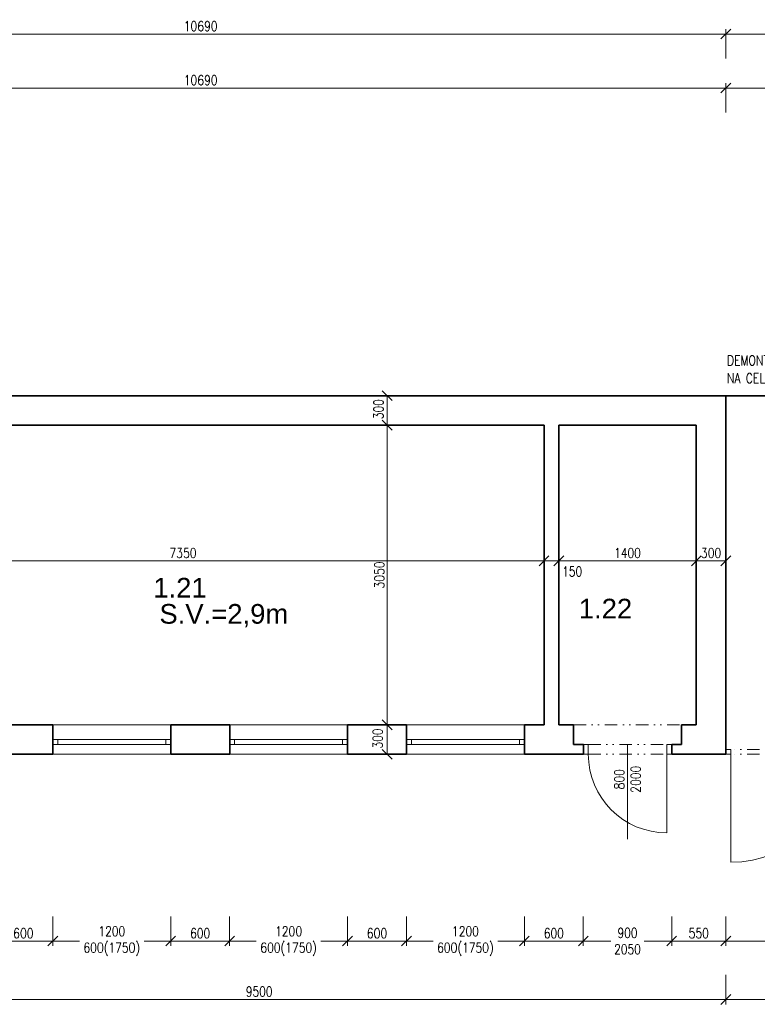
# Model space of a CAD drawing. Header units: millimetres. Extents: x -485339 to 286898, y -1189934 to 1602269.
# Tile 205 of 230: x 85558 to 93066, y -674773 to -664749. Entities that reach past the tile are written whole.
import ezdxf

# ---------------------------------------------------------------- set-up
doc = ezdxf.new("R2010")
doc.units = ezdxf.units.MM
doc.header["$LTSCALE"] = 10
doc.linetypes.add('DĚLICÍ2', pattern=[15.875, 6.35, -3.175, 0, -3.175, 0, -3.175])
doc.layers.get('Defpoints').update_dxf_attribs({"lineweight": 0})
doc.layers.add('BOUR_ČÁRY_OBRYS', color=7, linetype='Continuous', lineweight=35, true_color=0x4ccd32)
doc.layers.add('BOURÁNÍ_POPIS', color=7, linetype='Continuous', lineweight=18, true_color=0x4ccd32)
for name, color, linetype, lineweight in [('St__otvory_dveře', 40, 'Continuous', 18), ('St_kóty', 132, 'Continuous', 18), ('St_otvory_okna', 40, 'Continuous', 18), ('St_plocha_místnosti', 250, 'Continuous', 18), ('St_popis_otvory', 40, 'Continuous', 18), ('St_čáry_nad', 250, 'DĚLICÍ2', 18), ('St_čáry_obrys', 5, 'Continuous', 35), ('St_čáry_plné', 250, 'Continuous', 18)]:
    doc.layers.add(name, color=color, linetype=linetype, lineweight=lineweight)
doc.styles.add('Andy', font='arial.ttf')
doc.styles.get("Standard").update_dxf_attribs({"font": 'simplex.shx', "width": 0.8})
doc.linetypes.add('ZIGZAG', pattern='A,0.00254,-5.08,[131,ltypeshp.shx,S=5.08,R=0,X=-5.08,Y=0],-10.16,[131,ltypeshp.shx,S=5.08,R=180,X=5.08,Y=0],-5.08', length=20.32254)
doc.dimstyles.new('stavebníM50 vnitřní', dxfattribs={"dimtxt": 100, "dimasz": 100, "dimexe": 50, "dimexo": 100, "dimgap": 30, "dimtad": 1, "dimdec": 0, "dimtxsty": 'Standard', "dimblk": 'OBLIQUE', "dimcen": 2.5, "dimclrd": 256, "dimclre": 256, "dimclrt": 256, "dimadec": 0, "dimazin": 0, "dimtfac": 1, "dimtdec": 0, "dimtmove": 2, "dimatfit": 2, "dimldrblk": 'OBLIQUE', "dimfxl": 250, "dimfxlon": 1, "dimlwd": -1, "dimlwe": -1, "dimarcsym": 0})

# ---------------------------------------------------------------- blocks, each defined once
blk = doc.blocks.new('G$CC1796412')
at = {"layer": 'St__otvory_dveře', "color": 0, "ltscale": 2}
blk.add_lwpolyline([(850, 1), (850, 801)], dxfattribs=at)
at = {"layer": 'St__otvory_dveře', "ltscale": 2}
for points in [[(50, 0), (0, 0), (0, -100), (50, -100)], [(900, 1), (850, 1), (850, -99), (900, -99)]]:
    blk.add_lwpolyline(points, close=True, dxfattribs=at)
at = {"layer": 'St__otvory_dveře', "linetype": 'DĚLICÍ2', "ltscale": 2}
for points in [[(50, 0), (850, 1)], [(50, -100), (850, -99)]]:
    blk.add_lwpolyline(points, dxfattribs=at)
at = {"layer": 'St__otvory_dveře', "color": 0, "ltscale": 2}
blk.add_arc((850, 1), 800, 90, 180, dxfattribs=at)
blk = doc.blocks.new('G$C09EC9A76')
at = {"layer": 'St_otvory_okna', "ltscale": 2}
for points in [[(1200, 50), (0, 50), (0, 0), (1200, 0)], [(0, 50), (50, 50), (50, 0), (0, 0)], [(1200, 50), (1150, 50), (1150, 0), (1200, 0)]]:
    blk.add_lwpolyline(points, close=True, dxfattribs=at)
blk = doc.blocks.new('G$C96BA53D1')
at = {"layer": 'St__otvory_dveře', "ltscale": 2}
for points in [[(0, -50), (50, -50), (50, 0), (0, 0)], [(2250, -50), (2300, -50), (2300, 0), (2250, 0)]]:
    blk.add_lwpolyline(points, close=True, dxfattribs=at)
at = {"layer": 'St__otvory_dveře', "linetype": 'DĚLICÍ2', "ltscale": 2}
for points in [[(2250, 0), (50, 0)], [(2250, -50), (50, -50)]]:
    blk.add_lwpolyline(points, dxfattribs=at)
at = {"layer": 'St__otvory_dveře', "ltscale": 2}
for points in [[(50, -50), (50, -1150)], [(2250, -50), (2250, -1150)]]:
    blk.add_lwpolyline(points, dxfattribs=at)
for centre, start, end in [((50, -50), 270, 0), ((2250, -50), 180, 270)]:
    blk.add_arc(centre, 1100, start, end, dxfattribs=at)
blk = doc.blocks.new('_OBLIQUE')
at = {"color": 0, "linetype": 'ByBlock'}
blk.add_line((-0.5, -0.5), (0.5, 0.5), dxfattribs=at)
blk = doc.blocks.new('*D4729')
at = {"layer": 'Defpoints', "color": 0}
for p in [(87095, -671633), (87695, -671633), (87695, -674129)]:
    blk.add_point(p, dxfattribs=at)
at = {"layer": 'St_kóty'}
for p, q in [((87095, -673879), (87095, -674179)), ((87695, -673879), (87695, -674179)), ((87095, -674129), (87695, -674129))]:
    blk.add_line(p, q, dxfattribs=at)
at = {"layer": 'St_kóty', "linetype": 'ByBlock', "xscale": 100, "yscale": 100, "zscale": 100, "rotation": 180}
blk.add_blockref('_OBLIQUE', (87095, -674129), dxfattribs=at)
at = {"layer": 'St_kóty', "linetype": 'ByBlock', "xscale": 100, "yscale": 100, "zscale": 100}
blk.add_blockref('_OBLIQUE', (87695, -674129), dxfattribs=at)
at = {"layer": 'St_kóty', "insert": (87395, -674049), "char_height": 100, "attachment_point": 5}
blk.add_mtext('600', dxfattribs=at)
blk = doc.blocks.new('*D4730')
at = {"layer": 'Defpoints', "color": 0}
for p in [(87695, -671633), (88895, -671633), (88895, -674129)]:
    blk.add_point(p, dxfattribs=at)
at = {"layer": 'St_kóty'}
for p, q in [((87695, -673879), (87695, -674179)), ((88895, -673879), (88895, -674179)), ((87695, -674129), (87966, -674129)), ((88895, -674129), (88624, -674129))]:
    blk.add_line(p, q, dxfattribs=at)
at = {"layer": 'St_kóty', "linetype": 'ByBlock', "xscale": 100, "yscale": 100, "zscale": 100, "rotation": 180}
blk.add_blockref('_OBLIQUE', (87695, -674129), dxfattribs=at)
at = {"layer": 'St_kóty', "linetype": 'ByBlock', "xscale": 100, "yscale": 100, "zscale": 100}
blk.add_blockref('_OBLIQUE', (88895, -674129), dxfattribs=at)
at = {"layer": 'St_kóty', "insert": (88295, -674129), "char_height": 100, "attachment_point": 5}
blk.add_mtext('1200\\P600(1750)', dxfattribs=at)
blk = doc.blocks.new('*D4731')
at = {"layer": 'Defpoints', "color": 0}
for p in [(88895, -671633), (89495, -671633), (89495, -674129)]:
    blk.add_point(p, dxfattribs=at)
at = {"layer": 'St_kóty'}
for p, q in [((88895, -673879), (88895, -674179)), ((89495, -673879), (89495, -674179)), ((88895, -674129), (89495, -674129))]:
    blk.add_line(p, q, dxfattribs=at)
at = {"layer": 'St_kóty', "linetype": 'ByBlock', "xscale": 100, "yscale": 100, "zscale": 100, "rotation": 180}
blk.add_blockref('_OBLIQUE', (88895, -674129), dxfattribs=at)
at = {"layer": 'St_kóty', "linetype": 'ByBlock', "xscale": 100, "yscale": 100, "zscale": 100}
blk.add_blockref('_OBLIQUE', (89495, -674129), dxfattribs=at)
at = {"layer": 'St_kóty', "insert": (89195, -674049), "char_height": 100, "attachment_point": 5}
blk.add_mtext('600', dxfattribs=at)
blk = doc.blocks.new('*D4732')
at = {"layer": 'Defpoints', "color": 0}
for p in [(89495, -671633), (90695, -671633), (90695, -674129)]:
    blk.add_point(p, dxfattribs=at)
at = {"layer": 'St_kóty'}
for p, q in [((89495, -673879), (89495, -674179)), ((90695, -673879), (90695, -674179)), ((89495, -674129), (89766, -674129)), ((90695, -674129), (90424, -674129))]:
    blk.add_line(p, q, dxfattribs=at)
at = {"layer": 'St_kóty', "linetype": 'ByBlock', "xscale": 100, "yscale": 100, "zscale": 100, "rotation": 180}
blk.add_blockref('_OBLIQUE', (89495, -674129), dxfattribs=at)
at = {"layer": 'St_kóty', "linetype": 'ByBlock', "xscale": 100, "yscale": 100, "zscale": 100}
blk.add_blockref('_OBLIQUE', (90695, -674129), dxfattribs=at)
at = {"layer": 'St_kóty', "insert": (90095, -674129), "char_height": 100, "attachment_point": 5}
blk.add_mtext('1200\\P600(1750)', dxfattribs=at)
blk = doc.blocks.new('*D4733')
at = {"layer": 'Defpoints', "color": 0}
for p in [(90695, -671633), (91295, -671633), (91295, -674129)]:
    blk.add_point(p, dxfattribs=at)
at = {"layer": 'St_kóty'}
for p, q in [((90695, -673879), (90695, -674179)), ((91295, -673879), (91295, -674179)), ((90695, -674129), (91295, -674129))]:
    blk.add_line(p, q, dxfattribs=at)
at = {"layer": 'St_kóty', "linetype": 'ByBlock', "xscale": 100, "yscale": 100, "zscale": 100, "rotation": 180}
blk.add_blockref('_OBLIQUE', (90695, -674129), dxfattribs=at)
at = {"layer": 'St_kóty', "linetype": 'ByBlock', "xscale": 100, "yscale": 100, "zscale": 100}
blk.add_blockref('_OBLIQUE', (91295, -674129), dxfattribs=at)
at = {"layer": 'St_kóty', "insert": (90995, -674049), "char_height": 100, "attachment_point": 5}
blk.add_mtext('600', dxfattribs=at)
blk = doc.blocks.new('*D4734')
at = {"layer": 'Defpoints', "color": 0}
for p in [(91295, -671633), (92195, -671633), (92195, -674129)]:
    blk.add_point(p, dxfattribs=at)
at = {"layer": 'St_kóty'}
for p, q in [((91295, -673879), (91295, -674179)), ((92195, -673879), (92195, -674179)), ((91295, -674129), (91574, -674129)), ((92195, -674129), (91916, -674129))]:
    blk.add_line(p, q, dxfattribs=at)
at = {"layer": 'St_kóty', "linetype": 'ByBlock', "xscale": 100, "yscale": 100, "zscale": 100, "rotation": 180}
blk.add_blockref('_OBLIQUE', (91295, -674129), dxfattribs=at)
at = {"layer": 'St_kóty', "linetype": 'ByBlock', "xscale": 100, "yscale": 100, "zscale": 100}
blk.add_blockref('_OBLIQUE', (92195, -674129), dxfattribs=at)
at = {"layer": 'St_kóty', "insert": (91745, -674129), "char_height": 100, "attachment_point": 5}
blk.add_mtext('900\\P2050', dxfattribs=at)
blk = doc.blocks.new('*D4735')
at = {"layer": 'Defpoints', "color": 0}
for p in [(92195, -671633), (92745, -671633), (92745, -674129)]:
    blk.add_point(p, dxfattribs=at)
at = {"layer": 'St_kóty'}
for p, q in [((92195, -673879), (92195, -674179)), ((92745, -673879), (92745, -674179)), ((92195, -674129), (92745, -674129))]:
    blk.add_line(p, q, dxfattribs=at)
at = {"layer": 'St_kóty', "linetype": 'ByBlock', "xscale": 100, "yscale": 100, "zscale": 100, "rotation": 180}
blk.add_blockref('_OBLIQUE', (92195, -674129), dxfattribs=at)
at = {"layer": 'St_kóty', "linetype": 'ByBlock', "xscale": 100, "yscale": 100, "zscale": 100}
blk.add_blockref('_OBLIQUE', (92745, -674129), dxfattribs=at)
at = {"layer": 'St_kóty', "insert": (92470, -674049), "char_height": 100, "attachment_point": 5}
blk.add_mtext('550', dxfattribs=at)
blk = doc.blocks.new('*D4736')
at = {"layer": 'Defpoints', "color": 0}
for p in [(92745, -671633), (95045, -672483), (95045, -674129)]:
    blk.add_point(p, dxfattribs=at)
at = {"layer": 'St_kóty'}
for p, q in [((92745, -673879), (92745, -674179)), ((95045, -673879), (95045, -674179)), ((92745, -674129), (95045, -674129))]:
    blk.add_line(p, q, dxfattribs=at)
at = {"layer": 'St_kóty', "linetype": 'ByBlock', "xscale": 100, "yscale": 100, "zscale": 100, "rotation": 180}
blk.add_blockref('_OBLIQUE', (92745, -674129), dxfattribs=at)
at = {"layer": 'St_kóty', "linetype": 'ByBlock', "xscale": 100, "yscale": 100, "zscale": 100}
blk.add_blockref('_OBLIQUE', (95045, -674129), dxfattribs=at)
at = {"layer": 'St_kóty', "insert": (93895, -674049), "char_height": 100, "attachment_point": 5}
blk.add_mtext('2300', dxfattribs=at)
blk = doc.blocks.new('*D4744')
at = {"layer": 'Defpoints', "color": 0}
for p in [(83245, -672227), (92745, -672227), (92745, -674723)]:
    blk.add_point(p, dxfattribs=at)
at = {"layer": 'St_kóty'}
for p, q in [((83245, -674473), (83245, -674773)), ((92745, -674473), (92745, -674773)), ((83245, -674723), (92745, -674723))]:
    blk.add_line(p, q, dxfattribs=at)
at = {"layer": 'St_kóty', "linetype": 'ByBlock', "xscale": 100, "yscale": 100, "zscale": 100, "rotation": 180}
blk.add_blockref('_OBLIQUE', (83245, -674723), dxfattribs=at)
at = {"layer": 'St_kóty', "linetype": 'ByBlock', "xscale": 100, "yscale": 100, "zscale": 100}
blk.add_blockref('_OBLIQUE', (92745, -674723), dxfattribs=at)
at = {"layer": 'St_kóty', "insert": (87995, -674643), "char_height": 100, "attachment_point": 5}
blk.add_mtext('9500', dxfattribs=at)
blk = doc.blocks.new('*D4745')
at = {"layer": 'Defpoints', "color": 0}
for p in [(92745, -672227), (95045, -673077), (95045, -674723)]:
    blk.add_point(p, dxfattribs=at)
at = {"layer": 'St_kóty'}
for p, q in [((92745, -674473), (92745, -674773)), ((95045, -674473), (95045, -674773)), ((92745, -674723), (95045, -674723))]:
    blk.add_line(p, q, dxfattribs=at)
at = {"layer": 'St_kóty', "linetype": 'ByBlock', "xscale": 100, "yscale": 100, "zscale": 100, "rotation": 180}
blk.add_blockref('_OBLIQUE', (92745, -674723), dxfattribs=at)
at = {"layer": 'St_kóty', "linetype": 'ByBlock', "xscale": 100, "yscale": 100, "zscale": 100}
blk.add_blockref('_OBLIQUE', (95045, -674723), dxfattribs=at)
at = {"layer": 'St_kóty', "insert": (93895, -674643), "char_height": 100, "attachment_point": 5}
blk.add_mtext('2300', dxfattribs=at)
blk = doc.blocks.new('*D4749')
at = {"layer": 'Defpoints', "color": 0}
for p in [(85895, -672077), (85295, -672227), (85895, -674129)]:
    blk.add_point(p, dxfattribs=at)
at = {"layer": 'St_kóty'}
for p, q in [((85295, -673879), (85295, -674179)), ((85895, -673879), (85895, -674179)), ((85295, -674129), (85895, -674129))]:
    blk.add_line(p, q, dxfattribs=at)
at = {"layer": 'St_kóty', "linetype": 'ByBlock', "xscale": 100, "yscale": 100, "zscale": 100, "rotation": 180}
blk.add_blockref('_OBLIQUE', (85295, -674129), dxfattribs=at)
at = {"layer": 'St_kóty', "linetype": 'ByBlock', "xscale": 100, "yscale": 100, "zscale": 100}
blk.add_blockref('_OBLIQUE', (85895, -674129), dxfattribs=at)
at = {"layer": 'St_kóty', "insert": (85595, -674049), "char_height": 100, "attachment_point": 5}
blk.add_mtext('600', dxfattribs=at)
blk = doc.blocks.new('*D4750')
at = {"layer": 'Defpoints', "color": 0}
for p in [(87095, -671927), (85895, -672077), (87095, -674129)]:
    blk.add_point(p, dxfattribs=at)
at = {"layer": 'St_kóty'}
for p, q in [((85895, -673879), (85895, -674179)), ((87095, -673879), (87095, -674179)), ((85895, -674129), (86166, -674129)), ((87095, -674129), (86824, -674129))]:
    blk.add_line(p, q, dxfattribs=at)
at = {"layer": 'St_kóty', "linetype": 'ByBlock', "xscale": 100, "yscale": 100, "zscale": 100, "rotation": 180}
blk.add_blockref('_OBLIQUE', (85895, -674129), dxfattribs=at)
at = {"layer": 'St_kóty', "linetype": 'ByBlock', "xscale": 100, "yscale": 100, "zscale": 100}
blk.add_blockref('_OBLIQUE', (87095, -674129), dxfattribs=at)
at = {"layer": 'St_kóty', "insert": (86495, -674129), "char_height": 100, "attachment_point": 5}
blk.add_mtext('1200\\P600(1750)', dxfattribs=at)
blk = doc.blocks.new('*D4755')
at = {"layer": 'Defpoints', "color": 0}
for p in [(92745, -664895), (82055, -667115), (92745, -668415)]:
    blk.add_point(p, dxfattribs=at)
at = {"layer": 'St_kóty'}
for p, q in [((82055, -665145), (82055, -664845)), ((92745, -665145), (92745, -664845)), ((82055, -664895), (92745, -664895))]:
    blk.add_line(p, q, dxfattribs=at)
at = {"layer": 'St_kóty', "linetype": 'ByBlock', "xscale": 100, "yscale": 100, "zscale": 100, "rotation": 180}
blk.add_blockref('_OBLIQUE', (82055, -664895), dxfattribs=at)
at = {"layer": 'St_kóty', "linetype": 'ByBlock', "xscale": 100, "yscale": 100, "zscale": 100}
blk.add_blockref('_OBLIQUE', (92745, -664895), dxfattribs=at)
at = {"layer": 'St_kóty', "insert": (87400, -664815), "char_height": 100, "attachment_point": 5}
blk.add_mtext('10690', dxfattribs=at)
blk = doc.blocks.new('*D4756')
at = {"layer": 'Defpoints', "color": 0}
for p in [(95045, -664895), (92745, -668415), (95045, -668415)]:
    blk.add_point(p, dxfattribs=at)
at = {"layer": 'St_kóty'}
for p, q in [((92745, -665145), (92745, -664845)), ((95045, -665145), (95045, -664845)), ((92745, -664895), (95045, -664895))]:
    blk.add_line(p, q, dxfattribs=at)
at = {"layer": 'St_kóty', "linetype": 'ByBlock', "xscale": 100, "yscale": 100, "zscale": 100, "rotation": 180}
blk.add_blockref('_OBLIQUE', (92745, -664895), dxfattribs=at)
at = {"layer": 'St_kóty', "linetype": 'ByBlock', "xscale": 100, "yscale": 100, "zscale": 100}
blk.add_blockref('_OBLIQUE', (95045, -664895), dxfattribs=at)
at = {"layer": 'St_kóty', "insert": (93895, -664815), "char_height": 100, "attachment_point": 5}
blk.add_mtext('2300', dxfattribs=at)
blk = doc.blocks.new('*D4785')
at = {"layer": 'Defpoints', "color": 0}
for p in [(92745, -665445), (82055, -668127), (92745, -669428)]:
    blk.add_point(p, dxfattribs=at)
at = {"layer": 'St_kóty'}
for p, q in [((82055, -665695), (82055, -665395)), ((82055, -665445), (92745, -665445)), ((92745, -665695), (92745, -665395))]:
    blk.add_line(p, q, dxfattribs=at)
at = {"layer": 'St_kóty', "linetype": 'ByBlock', "xscale": 100, "yscale": 100, "zscale": 100, "rotation": 180}
blk.add_blockref('_OBLIQUE', (82055, -665445), dxfattribs=at)
at = {"layer": 'St_kóty', "linetype": 'ByBlock', "xscale": 100, "yscale": 100, "zscale": 100}
blk.add_blockref('_OBLIQUE', (92745, -665445), dxfattribs=at)
at = {"layer": 'St_kóty', "insert": (87400, -665365), "char_height": 100, "attachment_point": 5}
blk.add_mtext('10690', dxfattribs=at)
blk = doc.blocks.new('*D4786')
at = {"layer": 'Defpoints', "color": 0}
for p in [(95045, -665445), (92745, -669428), (95045, -669428)]:
    blk.add_point(p, dxfattribs=at)
at = {"layer": 'St_kóty'}
for p, q in [((92745, -665695), (92745, -665395)), ((92745, -665445), (95045, -665445)), ((95045, -665695), (95045, -665395))]:
    blk.add_line(p, q, dxfattribs=at)
at = {"layer": 'St_kóty', "linetype": 'ByBlock', "xscale": 100, "yscale": 100, "zscale": 100, "rotation": 180}
blk.add_blockref('_OBLIQUE', (92745, -665445), dxfattribs=at)
at = {"layer": 'St_kóty', "linetype": 'ByBlock', "xscale": 100, "yscale": 100, "zscale": 100}
blk.add_blockref('_OBLIQUE', (95045, -665445), dxfattribs=at)
at = {"layer": 'St_kóty', "insert": (93895, -665365), "char_height": 100, "attachment_point": 5}
blk.add_mtext('2300', dxfattribs=at)
blk = doc.blocks.new('*D4789')
at = {"layer": 'Defpoints', "color": 0}
for p in [(89299, -671927), (90695, -671927), (90695, -672227)]:
    blk.add_point(p, dxfattribs=at)
at = {"layer": 'St_kóty'}
for p, q in [((89549, -671927), (89249, -671927)), ((89299, -672227), (89299, -671927)), ((89549, -672227), (89249, -672227))]:
    blk.add_line(p, q, dxfattribs=at)
at = {"layer": 'St_kóty', "linetype": 'ByBlock', "xscale": 100, "yscale": 100, "zscale": 100}
for p, rotation in [((89299, -671927), 90), ((89299, -672227), 270)]:
    blk.add_blockref('_OBLIQUE', p, dxfattribs=dict(at, rotation=rotation))
at = {"layer": 'St_kóty', "insert": (89201, -672067), "char_height": 100, "attachment_point": 5, "rotation": 90}
blk.add_mtext('300', dxfattribs=at)
blk = doc.blocks.new('*D4790')
at = {"layer": 'Defpoints', "color": 0}
for p in [(89299, -668877), (90895, -668877), (90695, -671927)]:
    blk.add_point(p, dxfattribs=at)
at = {"layer": 'St_kóty'}
for p, q in [((89549, -668877), (89249, -668877)), ((89299, -671927), (89299, -668877)), ((89549, -671927), (89249, -671927))]:
    blk.add_line(p, q, dxfattribs=at)
at = {"layer": 'St_kóty', "linetype": 'ByBlock', "xscale": 100, "yscale": 100, "zscale": 100}
for p, rotation in [((89299, -668877), 90), ((89299, -671927), 270)]:
    blk.add_blockref('_OBLIQUE', p, dxfattribs=dict(at, rotation=rotation))
at = {"layer": 'St_kóty', "insert": (89219, -670402), "char_height": 100, "attachment_point": 5, "rotation": 90}
blk.add_mtext('3050', dxfattribs=at)
blk = doc.blocks.new('*D4791')
at = {"layer": 'Defpoints', "color": 0}
for p in [(89299, -668577), (90895, -668577), (90895, -668877)]:
    blk.add_point(p, dxfattribs=at)
at = {"layer": 'St_kóty'}
for p, q in [((89549, -668577), (89249, -668577)), ((89299, -668877), (89299, -668577)), ((89549, -668877), (89249, -668877))]:
    blk.add_line(p, q, dxfattribs=at)
at = {"layer": 'St_kóty', "linetype": 'ByBlock', "xscale": 100, "yscale": 100, "zscale": 100}
for p, rotation in [((89299, -668577), 90), ((89299, -668877), 270)]:
    blk.add_blockref('_OBLIQUE', p, dxfattribs=dict(at, rotation=rotation))
at = {"layer": 'St_kóty', "insert": (89210, -668714), "char_height": 100, "attachment_point": 5, "rotation": 90}
blk.add_mtext('300', dxfattribs=at)
blk = doc.blocks.new('*D4875')
at = {"layer": 'Defpoints', "color": 0}
for p in [(90895, -668877), (90895, -670258), (83545, -670507)]:
    blk.add_point(p, dxfattribs=at)
at = {"layer": 'St_kóty'}
for p, q in [((90895, -670008), (90895, -670308)), ((83545, -670407), (83545, -670208)), ((83545, -670258), (90895, -670258))]:
    blk.add_line(p, q, dxfattribs=at)
at = {"layer": 'St_kóty', "linetype": 'ByBlock', "xscale": 100, "yscale": 100, "zscale": 100, "rotation": 180}
blk.add_blockref('_OBLIQUE', (83545, -670258), dxfattribs=at)
at = {"layer": 'St_kóty', "linetype": 'ByBlock', "xscale": 100, "yscale": 100, "zscale": 100}
blk.add_blockref('_OBLIQUE', (90895, -670258), dxfattribs=at)
at = {"layer": 'St_kóty', "insert": (87220, -670178), "char_height": 100, "attachment_point": 5}
blk.add_mtext('7350', dxfattribs=at)
blk = doc.blocks.new('*D4876')
at = {"layer": 'Defpoints', "color": 0}
for p in [(90895, -668877), (91045, -668877), (91045, -670258)]:
    blk.add_point(p, dxfattribs=at)
at = {"layer": 'St_kóty'}
for p, q in [((90895, -670008), (90895, -670308)), ((91045, -670008), (91045, -670308)), ((90895, -670258), (91045, -670258))]:
    blk.add_line(p, q, dxfattribs=at)
at = {"layer": 'St_kóty', "linetype": 'ByBlock', "xscale": 100, "yscale": 100, "zscale": 100, "rotation": 180}
blk.add_blockref('_OBLIQUE', (90895, -670258), dxfattribs=at)
at = {"layer": 'St_kóty', "linetype": 'ByBlock', "xscale": 100, "yscale": 100, "zscale": 100}
blk.add_blockref('_OBLIQUE', (91045, -670258), dxfattribs=at)
at = {"layer": 'St_kóty', "insert": (91182, -670367), "char_height": 100, "attachment_point": 5}
blk.add_mtext('150', dxfattribs=at)
blk = doc.blocks.new('*D4877')
at = {"layer": 'Defpoints', "color": 0}
for p in [(91045, -668877), (92445, -668877), (92445, -670258)]:
    blk.add_point(p, dxfattribs=at)
at = {"layer": 'St_kóty'}
for p, q in [((91045, -670008), (91045, -670308)), ((92445, -670008), (92445, -670308)), ((91045, -670258), (92445, -670258))]:
    blk.add_line(p, q, dxfattribs=at)
at = {"layer": 'St_kóty', "linetype": 'ByBlock', "xscale": 100, "yscale": 100, "zscale": 100, "rotation": 180}
blk.add_blockref('_OBLIQUE', (91045, -670258), dxfattribs=at)
at = {"layer": 'St_kóty', "linetype": 'ByBlock', "xscale": 100, "yscale": 100, "zscale": 100}
blk.add_blockref('_OBLIQUE', (92445, -670258), dxfattribs=at)
at = {"layer": 'St_kóty', "insert": (91745, -670178), "char_height": 100, "attachment_point": 5}
blk.add_mtext('1400', dxfattribs=at)
blk = doc.blocks.new('*D4878')
at = {"layer": 'Defpoints', "color": 0}
for p in [(92745, -668577), (92445, -668877), (92745, -670258)]:
    blk.add_point(p, dxfattribs=at)
at = {"layer": 'St_kóty'}
for p, q in [((92445, -670008), (92445, -670308)), ((92745, -670008), (92745, -670308)), ((92445, -670258), (92745, -670258))]:
    blk.add_line(p, q, dxfattribs=at)
at = {"layer": 'St_kóty', "linetype": 'ByBlock', "xscale": 100, "yscale": 100, "zscale": 100, "rotation": 180}
blk.add_blockref('_OBLIQUE', (92445, -670258), dxfattribs=at)
at = {"layer": 'St_kóty', "linetype": 'ByBlock', "xscale": 100, "yscale": 100, "zscale": 100}
blk.add_blockref('_OBLIQUE', (92745, -670258), dxfattribs=at)
at = {"layer": 'St_kóty', "insert": (92595, -670178), "char_height": 100, "attachment_point": 5}
blk.add_mtext('300', dxfattribs=at)

msp = doc.modelspace()

# ---------------------------------------------------------------- linework, layer by layer
at = {"layer": 'BOUR_ČÁRY_OBRYS', "linetype": 'ZIGZAG', "lineweight": 35, "ltscale": 0.5}
msp.add_lwpolyline([(95045.3, -668577), (92745.3, -668577)], dxfattribs=at)
at = {"layer": 'St_popis_otvory'}
msp.add_lwpolyline([(91745.3, -673092.8), (91745.3, -672126.6)], dxfattribs=at)
at = {"layer": 'St_čáry_nad', "ltscale": 2}
msp.add_lwpolyline([(91195.3, -671927), (92295.3, -671927)], dxfattribs=at)
at = {"layer": 'St_čáry_obrys', "ltscale": 2}
for points in [[(92745.3, -668577), (82055.3, -668577)], [(92745.3, -672227), (92745.3, -668577)], [(90895.3, -668877), (83545.3, -668877)], [(90895.3, -671927), (90895.3, -668877)], [(92445.3, -668877), (91045.3, -668877)], [(91045.3, -671927), (91045.3, -668877)], [(92445.3, -671927), (92445.3, -668877)], [(85895.3, -671927), (85295.3, -671927)], [(85895.3, -672227), (85895.3, -671927)], [(87095.3, -672227), (87095.3, -671927)], [(87695.3, -671927), (87095.3, -671927)], [(87695.3, -672227), (87695.3, -671927)], [(88895.3, -672227), (88895.3, -671927)], [(89495.3, -671927), (88895.3, -671927)], [(89495.3, -672227), (89495.3, -671927)], [(90895.3, -671927), (90695.3, -671927)], [(90695.3, -672227), (90695.3, -671927)], [(91195.3, -671927), (91045.3, -671927)], [(91195.3, -672127), (91195.3, -671927)], [(92445.3, -671927), (92295.3, -671927)], [(92295.3, -672127), (92295.3, -671927)], [(91195.3, -672127), (91295.3, -672127)], [(91295.3, -672227), (91295.3, -672127)], [(92195.3, -672227), (92195.3, -672127)], [(92195.3, -672227), (92195.3, -672127)], [(92295.3, -672127), (92195.3, -672127)], [(85895.3, -672227), (85295.3, -672227)], [(87695.3, -672227), (87095.3, -672227)], [(89495.3, -672227), (88895.3, -672227)], [(91295.3, -672227), (90695.3, -672227)], [(92745.3, -672227), (92195.3, -672227)]]:
    msp.add_lwpolyline(points, dxfattribs=at)
at = {"layer": 'St_čáry_plné'}
for p, q in [((85895.3, -671927), (87095.3, -671927)), ((87695.3, -671927), (88895.3, -671927)), ((89495.3, -671927), (90695.3, -671927)), ((85895.3, -672227), (87095.3, -672227)), ((87695.3, -672227), (88895.3, -672227)), ((89495.3, -672227), (90695.3, -672227))]:
    msp.add_line(p, q, dxfattribs=at)

# ---------------------------------------------------------------- block references
at = {"layer": 'St__otvory_dveře', "ltscale": 2, "xscale": -1, "rotation": 180}
msp.add_blockref('G$CC1796412', (91295.3, -672226.2), dxfattribs=at)
at = {"layer": 'St__otvory_dveře'}
msp.add_blockref('G$C96BA53D1', (92745.3, -672177), dxfattribs=at)
at = {"layer": 'St_otvory_okna', "ltscale": 2}
for p in [(85895.3, -672127), (87695.3, -672127), (89495.3, -672127)]:
    msp.add_blockref('G$C09EC9A76', p, dxfattribs=at)

# ---------------------------------------------------------------- texts
at = {"layer": 'BOURÁNÍ_POPIS', "width": 0.8}
for s, p in [('DEMONTÁŽ DĚLÍCÍ STĚNY ', (92757.4, -668268.2)), ('NA CELOU VÝŠKU Z TRAPEZ.PLEHU', (92757.4, -668448.6))]:
    msp.add_text(s, height=100, dxfattribs=at).set_placement(p)
at = {"layer": 'St_plocha_místnosti', "ltscale": 2, "style": 'Andy'}
for s, p in [('1.21', (86917.4, -670631.4)), ('1.22', (91248.8, -670844.2)), ('S.V.=2,9m', (86979.8, -670897.8))]:
    msp.add_text(s, height=200, dxfattribs=at).set_placement(p)
at = {"layer": 'St_popis_otvory', "insert": (91745.3, -672481.6), "char_height": 100, "width": 1342.526, "attachment_point": 5, "rotation": 90}
msp.add_mtext('800\\P2000', dxfattribs=at)

# ---------------------------------------------------------------- dimensions: what is measured, and where the dimension line sits
at = {"layer": 'St_kóty'}
for base, p1, p2, picture, middle in [((92745.3, -664894.7), (82055.3, -667115.4), (92745.3, -668415.4), '*D4755', (87400.3, -664814.7)), ((95045.3, -664894.7), (92745.3, -668415.4), (95045.3, -668415.4), '*D4756', (93895.3, -664814.7)), ((92745.3, -665444.7), (82055.3, -668127.1), (92745.3, -669427.9), '*D4785', (87400.3, -665364.7)), ((95045.3, -665444.7), (92745.3, -669427.9), (95045.3, -669427.9), '*D4786', (93895.3, -665364.7)), ((92745.3, -670257.9), (92445.3, -668877), (92745.3, -668577), '*D4878', (92595.3, -670177.9)), ((90895.3, -670257.9), (83545.3, -670507), (90895.3, -668877), '*D4875', (87220.3, -670177.9)), ((92445.3, -670257.9), (91045.3, -668877), (92445.3, -668877), '*D4877', (91745.3, -670177.9)), ((87695.3, -674128.7), (87095.3, -671633.1), (87695.3, -671633.1), '*D4729', (87395.3, -674048.7)), ((89495.3, -674128.7), (88895.3, -671633.1), (89495.3, -671633.1), '*D4731', (89195.3, -674048.7)), ((91295.3, -674128.7), (90695.3, -671633.1), (91295.3, -671633.1), '*D4733', (90995.3, -674048.7)), ((92745.3, -674128.7), (92195.3, -671633.1), (92745.3, -671633.1), '*D4735', (92470.3, -674048.7)), ((95045.3, -674128.7), (92745.3, -671633.1), (95045.3, -672483.1), '*D4736', (93895.3, -674048.7)), ((85895.3, -674128.7), (85295.3, -672227), (85895.3, -672077), '*D4749', (85595.3, -674048.7)), ((92745.3, -674722.6), (83245.3, -672227), (92745.3, -672227), '*D4744', (87995.3, -674642.6)), ((95045.3, -674722.6), (92745.3, -672227), (95045.3, -673077), '*D4745', (93895.3, -674642.6))]:
    dim = msp.add_linear_dim(base=base, p1=p1, p2=p2, dimstyle='stavebníM50 vnitřní', dxfattribs=at)
    dim.commit()
    dim.dimension.update_dxf_attribs({"geometry": picture, "text_midpoint": middle})
for base, p1, p2, picture, middle in [((89298.7, -668577), (90895.3, -668877), (90895.3, -668577), '*D4791', (89209.7, -668714.4)), ((89298.7, -671927), (90695.3, -672227), (90695.3, -671927), '*D4789', (89200.7, -672066.6))]:
    dim = msp.add_linear_dim(base=base, p1=p1, p2=p2, angle=90, dimstyle='stavebníM50 vnitřní', dxfattribs=at)
    dim.commit()
    dim.dimension.update_dxf_attribs({"geometry": picture, "text_midpoint": middle, "dimtype": 160})
dim = msp.add_linear_dim(base=(89298.7, -668877), p1=(90695.3, -671927), p2=(90895.3, -668877), angle=90, dimstyle='stavebníM50 vnitřní', dxfattribs=at)
dim.commit()
dim.dimension.update_dxf_attribs({"geometry": '*D4790', "text_midpoint": (89218.7, -670402)})
dim = msp.add_linear_dim(base=(91045.3, -670257.9), p1=(90895.3, -668877), p2=(91045.3, -668877), dimstyle='stavebníM50 vnitřní', dxfattribs=at)
dim.commit()
dim.dimension.update_dxf_attribs({"geometry": '*D4876', "text_midpoint": (91182.5, -670366.9), "dimtype": 160})
for base, p1, p2, text, picture, middle in [((88895.3, -674128.7), (87695.3, -671633.1), (88895.3, -671633.1), '<>\\P600(1750)', '*D4730', (88295.3, -674128.7)), ((90695.3, -674128.7), (89495.3, -671633.1), (90695.3, -671633.1), '<>\\P600(1750)', '*D4732', (90095.3, -674128.7)), ((92195.3, -674128.7), (91295.3, -671633.1), (92195.3, -671633.1), '<>\\P2050', '*D4734', (91745.3, -674128.7)), ((87095.3, -674128.7), (85895.3, -672077), (87095.3, -671927), '<>\\P600(1750)', '*D4750', (86495.3, -674128.7))]:
    dim = msp.add_linear_dim(base=base, p1=p1, p2=p2, text=text, dimstyle='stavebníM50 vnitřní', dxfattribs=at)
    dim.commit()
    dim.dimension.update_dxf_attribs({"geometry": picture, "text_midpoint": middle, "dimtype": 160})

doc.saveas('drawing.dxf')
